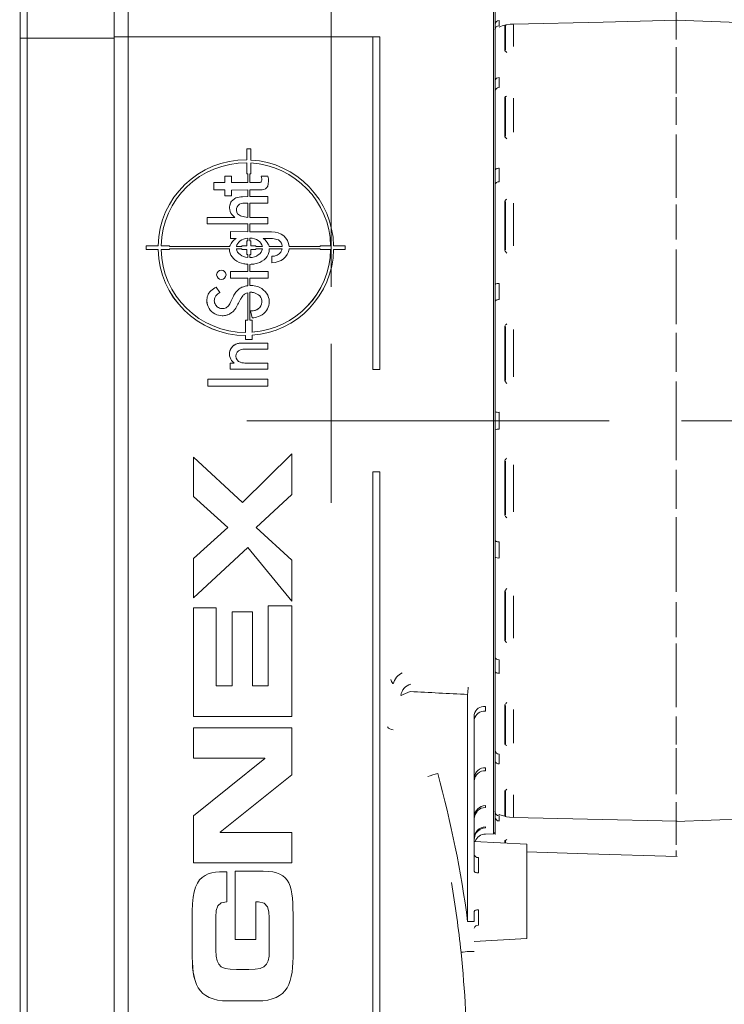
# Model space of a CAD drawing. Header units: millimetres. Extents: x 10 to 277, y 8 to 208.
# Tile 5 of 25: x 93 to 117, y 110 to 144. Entities that reach past the tile are written whole.
import ezdxf

# ---------------------------------------------------------------- set-up
doc = ezdxf.new("R2010")
doc.units = ezdxf.units.MM
doc.linetypes.add('CENTERX2', pattern=[20.32, 12.7, -2.54, 2.54, -2.54])
doc.styles.add('SLDTEXTSTYLE0', font='TXT', dxfattribs={"width": 0.75})
doc.dimstyles.new('SLDDIMSTYLE0', dxfattribs={"dimtxt": 1.5, "dimasz": 3, "dimexe": 0, "dimexo": 0.0625, "dimgap": 0.375, "dimtad": 0, "dimtih": 1, "dimtoh": 1, "dimdec": 1, "dimlfac": 2, "dimrnd": 1e-09, "dimzin": 12, "dimdsep": 46, "dimtxsty": 'SLDTEXTSTYLE0', "dimsah": 1, "dimcen": 0.09, "dimadec": 0, "dimazin": 0, "dimtfac": 1, "dimtdec": 1, "dimtofl": 0, "dimtmove": 0, "dimatfit": 3, "dimfxl": 1, "dimtolj": 1, "dimtzin": 12, "dimarcsym": 0})

# ---------------------------------------------------------------- blocks, each defined once
blk = doc.blocks.new('*D23')
at = {"color": 7, "linetype": 'Continuous', "lineweight": 0}
for p, q in [((92.646, 145.554), (92.646, 159.235)), ((103.546, 134.839), (103.546, 159.235)), ((112.9, 158.747), (112.9, 156.723)), ((112.9, 158.747), (113.205, 158.747)), ((116.888, 158.747), (116.584, 158.747)), ((116.888, 158.747), (116.888, 156.723)), ((92.646, 157.735), (103.546, 157.735)), ((103.546, 157.735), (107.359, 157.735)), ((112.9, 156.723), (113.205, 156.723)), ((116.888, 156.723), (116.584, 156.723))]:
    blk.add_line(p, q, dxfattribs=at)
for points in [[(92.646, 157.735), (95.646, 157.227), (95.646, 158.243)], [(103.546, 157.735), (100.546, 158.243), (100.546, 157.227)]]:
    blk.add_solid(points, dxfattribs=at)
at = {"color": 7, "linetype": 'Continuous', "lineweight": 0, "char_height": 1.5, "attachment_point": 1, "style": 'SLDTEXTSTYLE0'}
for s, insert in [('21.8', (108.413, 158.478)), ('.86', (113.509, 158.478))]:
    blk.add_mtext(s, dxfattribs=dict(at, insert=insert))
blk = doc.blocks.new('*D25')
at = {"color": 7, "linetype": 'Continuous', "lineweight": 0}
for p, q in [((93.934, 145.599), (81.797, 145.599)), ((83.297, 145.599), (83.297, 119.131)), ((83.243, 118.953), (83.243, 116.929)), ((83.243, 118.953), (83.547, 118.953)), ((88.339, 118.953), (88.034, 118.953)), ((88.339, 118.953), (88.339, 116.929)), ((83.243, 116.929), (83.547, 116.929)), ((83.297, 91.065), (83.297, 116.75)), ((88.339, 116.929), (88.034, 116.929)), ((93.934, 91.065), (81.797, 91.065))]:
    blk.add_line(p, q, dxfattribs=at)
for points in [[(83.297, 145.599), (82.789, 142.599), (83.805, 142.599)], [(83.297, 91.065), (83.805, 94.065), (82.789, 94.065)]]:
    blk.add_solid(points, dxfattribs=at)
at = {"color": 7, "linetype": 'Continuous', "lineweight": 0, "char_height": 1.5, "attachment_point": 1, "style": 'SLDTEXTSTYLE0'}
for s, insert in [('109.1', (77.647, 118.684)), ('4.29', (83.851, 118.684))]:
    blk.add_mtext(s, dxfattribs=dict(at, insert=insert))
blk = doc.blocks.new('*D26')
at = {"color": 7, "linetype": 'Continuous', "lineweight": 0}
for p, q in [((92.646, 145.554), (92.646, 165.866)), ((134.353, 144.782), (134.353, 165.866)), ((115.886, 165.378), (115.886, 163.354)), ((115.886, 165.378), (116.19, 165.378)), ((120.982, 165.378), (120.677, 165.378)), ((120.982, 165.378), (120.982, 163.354)), ((92.646, 164.366), (110.344, 164.366)), ((134.353, 164.366), (122.644, 164.366)), ((115.886, 163.354), (116.19, 163.354)), ((120.982, 163.354), (120.677, 163.354))]:
    blk.add_line(p, q, dxfattribs=at)
for points in [[(92.646, 164.366), (95.646, 163.858), (95.646, 164.874)], [(134.353, 164.366), (131.353, 164.874), (131.353, 163.858)]]:
    blk.add_solid(points, dxfattribs=at)
at = {"color": 7, "linetype": 'Continuous', "lineweight": 0, "char_height": 1.5, "attachment_point": 1, "style": 'SLDTEXTSTYLE0'}
for s, insert in [('83.4', (111.398, 165.109)), ('3.28', (116.494, 165.109))]:
    blk.add_mtext(s, dxfattribs=dict(at, insert=insert))

msp = doc.modelspace()

# ---------------------------------------------------------------- linework, layer by layer
at = {"color": 7, "linetype": 'Continuous', "lineweight": 15}
for p, q in [((92.891, 145.492), (92.891, 143.554)), ((95.934, 143.554), (95.934, 145.599)), ((96.434, 143.6), (96.434, 145.638)), ((92.646, 143.554), (92.646, 145.239)), ((115.64, 144.145), (115.64, 145.009)), ((109.241, 115.658), (109.241, 144.617)), ((109.29, 144.035), (109.29, 144.648)), ((109.29, 143.841), (109.29, 144.035)), ((109.437, 144.171), (109.437, 143.988)), ((109.633, 143.993), (109.633, 143.112)), ((109.674, 144.018), (109.651, 144.012)), ((109.656, 143.131), (109.656, 143.998)), ((109.94, 144.019), (109.94, 143.259)), ((115.64, 144.136), (115.64, 143.51)), ((109.29, 142.061), (109.29, 143.841)), ((92.891, 143.554), (92.646, 143.554)), ((92.646, 93.11), (92.646, 143.554)), ((92.891, 143.554), (92.891, 93.11)), ((92.891, 143.554), (95.934, 143.554)), ((95.934, 143.6), (96.434, 143.6)), ((95.934, 93.11), (95.934, 143.554)), ((105.008, 143.6), (96.434, 143.6)), ((96.434, 143.6), (96.434, 93.064)), ((105.008, 131.931), (105.008, 143.6)), ((105.008, 143.6), (105.25, 143.6)), ((105.25, 143.6), (105.25, 131.931)), ((115.64, 141.617), (115.64, 143.235)), ((109.29, 141.693), (109.29, 142.061)), ((109.437, 142.171), (109.437, 141.824)), ((109.29, 138.921), (109.29, 141.693)), ((109.633, 141.47), (109.633, 140.098)), ((109.656, 140.118), (109.656, 141.469)), ((109.94, 141.445), (109.94, 140.26)), ((115.64, 141.486), (115.64, 140.511)), ((115.64, 137.953), (115.64, 140.179)), ((100.588, 139.286), (100.588, 139.675)), ((100.588, 139.286), (100.588, 139.675)), ((100.588, 139.675), (100.732, 139.675)), ((100.588, 139.675), (100.588, 139.675)), ((100.732, 139.281), (100.732, 139.675)), ((100.556, 139.287), (100.555, 139.287)), ((100.588, 138.799), (100.588, 139.181)), ((100.588, 139.181), (100.588, 139.181)), ((100.588, 138.799), (100.588, 139.181)), ((100.732, 139.176), (100.732, 138.799)), ((100.62, 138.799), (100.588, 138.799)), ((100.588, 138.799), (100.588, 138.799)), ((100.62, 138.489), (100.62, 138.799)), ((100.62, 138.489), (100.62, 138.799)), ((100.732, 138.799), (100.7, 138.799)), ((100.7, 138.799), (100.7, 138.489)), ((109.29, 138.413), (109.29, 138.921)), ((109.437, 138.994), (109.437, 138.515)), ((99.434, 138.234), (99.434, 138.489)), ((99.434, 138.489), (99.824, 138.489)), ((99.434, 138.234), (99.434, 138.489)), ((99.434, 138.489), (99.434, 138.489)), ((99.824, 138.489), (99.824, 138.712)), ((99.824, 138.712), (100.055, 138.712)), ((99.824, 138.489), (99.824, 138.712)), ((99.824, 138.712), (99.824, 138.712)), ((100.055, 138.712), (100.055, 138.489)), ((100.055, 138.489), (100.62, 138.489)), ((100.7, 138.489), (101.034, 138.489)), ((101.083, 138.503), (101.083, 138.503)), ((101.098, 138.712), (101.097, 138.712)), ((101.098, 138.712), (101.329, 138.712)), ((101.107, 138.541), (101.107, 138.541)), ((99.824, 138.234), (99.434, 138.234)), ((99.434, 138.234), (99.434, 138.234)), ((99.824, 138.027), (99.824, 138.234)), ((99.824, 138.027), (99.824, 138.234)), ((100.62, 138.23), (100.055, 138.226)), ((100.055, 138.226), (100.055, 138.027)), ((100.62, 137.997), (100.62, 138.23)), ((100.62, 137.997), (100.62, 138.23)), ((101.13, 138.234), (100.7, 138.231)), ((100.7, 138.231), (100.7, 137.997)), ((109.29, 134.92), (109.29, 138.413)), ((100.055, 138.027), (99.824, 138.027)), ((99.824, 138.027), (99.824, 138.027)), ((100.084, 137.862), (100.083, 137.862)), ((100.206, 137.953), (100.206, 137.953)), ((100.62, 137.997), (100.437, 137.995)), ((100.62, 137.997), (100.437, 137.995)), ((100.437, 137.995), (100.437, 137.995)), ((100.62, 137.764), (100.453, 137.764)), ((100.62, 137.997), (100.62, 137.997)), ((100.62, 137.27), (100.62, 137.764)), ((100.62, 137.27), (100.62, 137.764)), ((101.329, 138.003), (100.7, 137.997)), ((101.328, 138.003), (100.7, 137.997)), ((101.329, 137.764), (100.7, 137.764)), ((100.7, 137.764), (100.7, 137.27)), ((101.329, 138.003), (101.328, 138.003)), ((101.329, 137.764), (101.329, 138.003)), ((109.633, 137.838), (109.633, 136.108)), ((109.656, 136.128), (109.656, 137.83)), ((109.94, 137.764), (109.94, 136.27)), ((99.993, 137.543), (99.993, 137.543)), ((100.001, 137.727), (100.001, 137.727)), ((115.64, 137.726), (115.64, 136.496)), ((99.203, 137.27), (99.203, 137.039)), ((99.204, 137.27), (99.203, 137.27)), ((99.204, 137.27), (99.204, 137.039)), ((100.169, 137.27), (99.204, 137.27)), ((100.109, 137.322), (100.109, 137.322)), ((101.329, 137.27), (100.7, 137.27)), ((101.329, 137.039), (101.329, 137.27)), ((99.204, 137.039), (99.203, 137.039)), ((99.204, 137.039), (100.62, 137.039)), ((100.023, 136.53), (100.023, 136.769)), ((100.023, 136.769), (100.62, 136.768)), ((100.023, 136.53), (100.023, 136.769)), ((100.023, 136.769), (100.023, 136.769)), ((100.62, 136.768), (100.62, 137.039)), ((100.62, 136.768), (100.62, 137.039)), ((100.7, 137.039), (101.329, 137.039)), ((100.7, 137.039), (100.7, 136.767)), ((100.7, 136.767), (101.385, 136.766)), ((101.385, 136.766), (101.458, 136.764)), ((100.214, 136.53), (100.023, 136.53)), ((100.023, 136.53), (100.023, 136.53)), ((100.588, 136.275), (100.588, 136.45)), ((100.588, 136.45), (100.62, 136.45)), ((100.588, 136.275), (100.588, 136.45)), ((100.588, 136.45), (100.588, 136.45)), ((100.62, 136.45), (100.62, 136.543)), ((100.62, 136.45), (100.62, 136.543)), ((100.7, 136.546), (100.7, 136.45)), ((100.7, 136.45), (100.732, 136.45)), ((100.732, 136.45), (100.732, 136.275)), ((101.439, 136.529), (101.161, 136.53)), ((101.438, 136.529), (101.161, 136.53)), ((101.439, 136.529), (101.438, 136.529)), ((101.647, 136.498), (101.647, 136.498)), ((101.802, 136.369), (101.802, 136.369)), ((97.063, 136.139), (97.063, 136.275)), ((97.063, 136.139), (97.063, 136.275)), ((97.063, 136.275), (97.479, 136.275)), ((97.063, 136.275), (97.063, 136.275)), ((97.479, 136.139), (97.063, 136.139)), ((97.063, 136.139), (97.063, 136.139)), ((97.584, 136.275), (97.875, 136.275)), ((97.875, 136.139), (97.584, 136.139)), ((97.875, 136.275), (97.875, 136.251)), ((97.875, 136.251), (99.996, 136.251)), ((97.875, 136.163), (97.875, 136.139)), ((99.984, 136.163), (97.875, 136.163)), ((100.005, 136.282), (100.004, 136.282)), ((100.413, 136.163), (100.225, 136.163)), ((100.227, 136.251), (100.413, 136.251)), ((100.413, 136.275), (100.413, 136.251)), ((100.588, 136.275), (100.413, 136.275)), ((100.413, 136.275), (100.413, 136.251)), ((100.413, 136.275), (100.413, 136.275)), ((100.413, 136.163), (100.413, 136.139)), ((100.413, 136.163), (100.413, 136.139)), ((100.413, 136.139), (100.588, 136.139)), ((100.413, 136.139), (100.413, 136.139)), ((100.588, 135.964), (100.588, 136.139)), ((100.588, 135.964), (100.588, 136.139)), ((100.907, 136.275), (100.732, 136.275)), ((100.732, 136.139), (100.907, 136.139)), ((100.732, 136.139), (100.732, 135.964)), ((100.907, 136.251), (100.907, 136.275)), ((100.907, 136.251), (101.133, 136.251)), ((101.134, 136.163), (100.907, 136.163)), ((100.907, 136.139), (100.907, 136.163)), ((101.368, 136.251), (101.83, 136.251)), ((101.824, 136.163), (101.378, 136.163)), ((101.784, 136.054), (101.784, 136.054)), ((103.159, 136.163), (102.071, 136.163)), ((102.074, 136.251), (103.159, 136.251)), ((103.159, 136.251), (103.159, 136.275)), ((103.159, 136.275), (103.527, 136.275)), ((103.159, 136.251), (103.159, 136.275)), ((103.159, 136.275), (103.159, 136.275)), ((103.159, 136.139), (103.159, 136.163)), ((103.159, 136.139), (103.159, 136.163)), ((103.527, 136.139), (103.159, 136.139)), ((103.159, 136.139), (103.159, 136.139)), ((103.632, 136.275), (104.042, 136.275)), ((104.042, 136.139), (103.632, 136.139)), ((104.042, 136.275), (104.042, 136.139)), ((115.64, 133.523), (115.64, 136.14)), ((100.006, 136.014), (100.005, 136.014)), ((100.175, 135.781), (100.174, 135.781)), ((100.62, 135.964), (100.588, 135.964)), ((100.588, 135.964), (100.588, 135.964)), ((100.62, 135.864), (100.62, 135.964)), ((100.62, 135.864), (100.62, 135.964)), ((100.732, 135.964), (100.7, 135.964)), ((100.7, 135.964), (100.7, 135.861)), ((101.471, 135.678), (101.471, 135.909)), ((101.472, 135.909), (101.471, 135.909)), ((101.472, 135.678), (101.472, 135.909)), ((99.696, 135.42), (99.696, 135.42)), ((100.015, 135.136), (100.015, 135.375)), ((100.015, 135.375), (100.62, 135.375)), ((100.015, 135.136), (100.015, 135.375)), ((100.015, 135.375), (100.015, 135.375)), ((100.483, 135.641), (100.483, 135.641)), ((100.62, 135.375), (100.62, 135.624)), ((100.62, 135.375), (100.62, 135.624)), ((100.62, 135.624), (100.62, 135.624)), ((100.7, 135.622), (100.7, 135.375)), ((100.7, 135.375), (101.337, 135.375)), ((101.337, 135.375), (101.337, 135.136)), ((101.472, 135.678), (101.471, 135.678)), ((99.696, 135.091), (99.696, 135.091)), ((100.62, 135.136), (100.015, 135.136)), ((100.015, 135.136), (100.015, 135.136)), ((100.62, 134.874), (100.62, 135.136)), ((100.62, 134.874), (100.62, 135.136)), ((101.337, 135.136), (100.7, 135.136)), ((100.7, 135.136), (100.7, 134.88)), ((99.328, 134.694), (99.328, 134.694)), ((99.514, 134.826), (99.649, 134.634)), ((99.514, 134.826), (99.514, 134.826)), ((100.297, 134.739), (100.297, 134.739)), ((100.415, 134.817), (100.414, 134.817)), ((100.533, 134.857), (100.532, 134.857)), ((100.62, 134.874), (100.62, 134.874)), ((109.29, 134.323), (109.29, 134.92)), ((109.437, 134.949), (109.437, 134.386)), ((99.188, 134.348), (99.187, 134.348)), ((99.22, 134.527), (99.219, 134.527)), ((100.101, 134.463), (100.101, 134.463)), ((100.183, 134.611), (100.182, 134.611)), ((100.62, 133.663), (100.62, 134.628)), ((100.62, 133.663), (100.62, 134.627)), ((100.7, 134.642), (100.7, 133.663)), ((100.858, 134.622), (100.858, 134.622)), ((101.042, 134.515), (101.042, 134.515)), ((109.29, 130.451), (109.29, 134.323)), ((99.266, 134.077), (99.266, 134.077)), ((99.795, 134.078), (99.795, 134.078)), ((99.92, 134.141), (99.92, 134.141)), ((100.008, 134.267), (100.008, 134.267)), ((100.724, 133.989), (100.723, 133.989)), ((100.779, 133.743), (100.723, 133.989)), ((100.779, 133.743), (100.724, 133.989)), ((100.989, 134.067), (100.989, 134.067)), ((101.116, 134.292), (101.116, 134.292)), ((99.473, 133.882), (99.473, 133.882)), ((99.725, 133.822), (99.725, 133.822)), ((99.736, 133.822), (99.736, 133.822)), ((100.548, 133.233), (100.548, 133.663)), ((100.549, 133.663), (100.548, 133.663)), ((100.549, 133.233), (100.549, 133.663)), ((100.549, 133.663), (100.62, 133.663)), ((100.7, 133.663), (100.772, 133.663)), ((100.772, 133.663), (100.772, 133.241)), ((100.779, 133.743), (100.779, 133.743)), ((109.633, 133.452), (109.633, 131.534)), ((109.656, 131.551), (109.656, 133.439)), ((109.94, 133.336), (109.94, 131.681)), ((100.548, 132.986), (100.548, 133.128)), ((100.549, 133.128), (100.548, 133.128)), ((100.549, 132.986), (100.548, 132.986)), ((100.549, 132.986), (100.549, 133.128)), ((100.772, 132.986), (100.549, 132.986)), ((100.772, 133.135), (100.772, 132.986)), ((115.64, 133.222), (115.64, 131.859)), ((100.364, 132.858), (100.364, 132.858)), ((101.326, 132.857), (100.381, 132.857)), ((101.326, 132.649), (100.526, 132.649)), ((101.326, 132.857), (101.326, 132.649)), ((100.004, 131.944), (100.004, 132.162)), ((100.004, 131.944), (100.004, 132.162)), ((100.004, 132.162), (100.144, 132.162)), ((100.004, 132.162), (100.004, 132.162)), ((101.326, 131.944), (100.004, 131.944)), ((100.004, 131.944), (100.004, 131.944)), ((100.547, 132.161), (100.573, 132.162)), ((101.326, 132.162), (100.573, 132.162)), ((100.573, 132.162), (100.573, 132.162)), ((101.326, 131.944), (101.326, 132.162)), ((105.008, 131.931), (105.25, 131.931)), ((99.219, 131.354), (99.219, 131.6)), ((99.22, 131.6), (99.219, 131.6)), ((99.22, 131.354), (99.22, 131.6)), ((101.329, 131.6), (99.22, 131.6)), ((101.329, 131.6), (101.329, 131.354)), ((99.22, 131.354), (99.219, 131.354)), ((99.22, 131.354), (101.329, 131.354)), ((115.64, 128.762), (115.64, 131.514)), ((109.29, 129.824), (109.29, 130.451)), ((109.437, 130.434), (109.437, 129.842)), ((109.29, 125.952), (109.29, 129.824)), ((98.715, 128.863), (98.715, 127.481)), ((98.716, 128.863), (98.715, 128.863)), ((98.716, 128.863), (98.716, 127.481)), ((100.438, 127.274), (98.716, 128.863)), ((102.17, 128.983), (100.438, 127.274)), ((102.171, 128.983), (100.438, 127.274)), ((102.171, 128.983), (102.17, 128.983)), ((102.171, 127.548), (102.171, 128.983)), ((109.633, 128.741), (109.633, 126.824)), ((109.656, 126.837), (109.656, 128.724)), ((109.94, 128.595), (109.94, 126.94)), ((105.008, 93.064), (105.008, 128.345)), ((105.008, 128.345), (105.25, 128.345)), ((105.25, 128.345), (105.25, 93.064)), ((115.64, 128.416), (115.64, 127.053)), ((98.715, 127.481), (99.923, 126.398)), ((98.716, 127.481), (98.715, 127.481)), ((98.716, 127.481), (99.923, 126.398)), ((100.916, 126.398), (102.171, 127.548)), ((115.64, 124.136), (115.64, 126.753)), ((99.923, 126.398), (98.715, 125.314)), ((99.923, 126.398), (98.716, 125.314)), ((99.923, 126.398), (99.923, 126.398)), ((102.171, 125.247), (100.916, 126.398)), ((98.716, 123.932), (100.629, 125.697)), ((100.629, 125.697), (102.17, 123.812)), ((100.629, 125.697), (102.171, 123.812)), ((109.29, 125.355), (109.29, 125.952)), ((109.437, 125.889), (109.437, 125.326)), ((109.29, 121.863), (109.29, 125.355)), ((98.715, 125.314), (98.715, 123.932)), ((98.716, 125.314), (98.715, 125.314)), ((98.716, 125.314), (98.716, 123.932)), ((102.171, 123.812), (102.171, 125.247)), ((109.633, 124.167), (109.633, 122.438)), ((109.656, 122.445), (109.656, 124.148)), ((109.94, 124.005), (109.94, 122.512)), ((98.716, 123.932), (98.715, 123.932)), ((101.34, 123.646), (101.34, 120.839)), ((101.34, 123.646), (101.34, 120.839)), ((102.171, 123.646), (101.34, 123.646)), ((101.34, 123.646), (101.34, 123.646)), ((102.171, 123.812), (102.17, 123.812)), ((102.171, 119.77), (102.171, 123.646)), ((115.64, 123.779), (115.64, 122.55)), ((98.715, 123.584), (98.715, 119.77)), ((98.716, 123.584), (98.715, 123.584)), ((98.716, 123.584), (98.716, 119.77)), ((99.517, 123.584), (98.716, 123.584)), ((99.517, 120.839), (99.517, 123.584)), ((100.071, 123.439), (100.071, 120.839)), ((100.071, 123.439), (100.071, 120.839)), ((100.787, 123.439), (100.071, 123.439)), ((100.071, 123.439), (100.071, 123.439)), ((100.787, 120.839), (100.787, 123.439)), ((115.64, 120.097), (115.64, 122.323)), ((109.29, 121.355), (109.29, 121.863)), ((109.437, 121.761), (109.437, 121.282)), ((109.29, 118.583), (109.29, 121.355)), ((100.071, 120.839), (99.517, 120.839)), ((101.34, 120.839), (100.787, 120.839)), ((108.331, 112.583), (108.331, 120.541)), ((109.633, 120.178), (109.633, 118.806)), ((109.656, 118.807), (109.656, 120.158)), ((108.563, 119.839), (108.563, 114.34)), ((108.955, 120.12), (108.955, 119.951)), ((109.94, 120.016), (109.94, 118.831)), ((98.716, 119.77), (98.715, 119.77)), ((98.716, 119.77), (102.171, 119.77)), ((115.64, 119.765), (115.64, 118.789)), ((98.715, 119.376), (98.715, 118.307)), ((98.716, 119.376), (98.715, 119.376)), ((98.716, 119.376), (98.716, 118.307)), ((102.171, 119.376), (98.716, 119.376)), ((102.171, 117.72), (102.171, 119.376)), ((109.29, 118.214), (109.29, 118.583)), ((109.437, 118.452), (109.437, 118.104)), ((115.64, 117.041), (115.64, 118.658)), ((98.716, 118.307), (98.715, 118.307)), ((101.225, 118.298), (98.715, 116.29)), ((98.716, 118.307), (101.226, 118.307)), ((101.226, 118.298), (98.716, 116.29)), ((101.225, 118.307), (101.225, 118.298)), ((101.226, 118.298), (101.225, 118.298)), ((101.226, 118.307), (101.226, 118.298)), ((109.29, 116.434), (109.29, 118.214)), ((108.955, 117.973), (108.955, 117.868)), ((99.661, 115.712), (102.171, 117.72)), ((109.633, 117.164), (109.633, 116.282)), ((109.656, 116.277), (109.656, 117.145)), ((109.94, 117.017), (109.94, 116.256)), ((115.64, 116.766), (115.64, 116.139)), ((115.64, 116.093), (132.7, 116.726)), ((108.955, 116.643), (108.955, 116.579)), ((109.29, 116.24), (109.29, 116.434)), ((98.715, 116.29), (98.715, 114.634)), ((98.716, 116.29), (98.715, 116.29)), ((98.716, 116.29), (98.716, 114.634)), ((109.29, 115.627), (109.29, 116.24)), ((109.437, 116.287), (109.437, 116.104)), ((115.64, 115.267), (115.64, 116.125)), ((99.661, 115.703), (99.661, 115.712)), ((102.171, 115.703), (99.661, 115.703)), ((102.171, 114.634), (102.171, 115.703)), ((108.955, 115.898), (108.955, 115.868)), ((108.955, 115.648), (109.241, 115.658)), ((110.404, 115.294), (108.563, 115.39)), ((108.955, 115.648), (108.955, 115.648)), ((109.29, 115.627), (109.29, 115.646)), ((109.633, 115.419), (109.633, 115.334)), ((109.656, 115.333), (109.656, 115.404)), ((110.404, 113.638), (110.404, 115.294)), ((115.64, 115.075), (115.64, 114.859)), ((98.716, 114.634), (98.715, 114.634)), ((98.716, 114.634), (102.171, 114.634)), ((108.707, 114.827), (108.707, 114.284)), ((99.359, 114.285), (99.237, 114.249)), ((99.359, 114.285), (99.237, 114.249)), ((99.491, 114.308), (99.359, 114.285)), ((99.492, 114.308), (99.359, 114.285)), ((99.359, 114.285), (99.359, 114.285)), ((99.633, 114.319), (99.491, 114.308)), ((99.492, 114.308), (99.491, 114.308)), ((99.634, 114.319), (99.492, 114.308)), ((99.784, 114.323), (99.633, 114.319)), ((99.634, 114.319), (99.633, 114.319)), ((99.785, 114.323), (99.634, 114.319)), ((99.785, 114.323), (99.784, 114.323)), ((99.894, 114.323), (99.785, 114.323)), ((99.894, 113.273), (99.894, 114.323)), ((100.185, 114.342), (100.185, 111.944)), ((100.186, 114.342), (100.185, 114.342)), ((100.186, 114.342), (100.186, 111.944)), ((101.168, 114.342), (100.186, 114.342)), ((101.344, 114.336), (101.168, 114.342)), ((101.498, 114.317), (101.344, 114.336)), ((101.633, 114.286), (101.498, 114.317)), ((101.75, 114.242), (101.633, 114.286)), ((98.936, 114.039), (98.859, 113.927)), ((98.936, 114.039), (98.859, 113.927)), ((99.024, 114.129), (98.936, 114.039)), ((99.025, 114.129), (98.936, 114.039)), ((98.936, 114.039), (98.936, 114.039)), ((99.125, 114.198), (99.024, 114.129)), ((99.025, 114.129), (99.024, 114.129)), ((99.125, 114.198), (99.025, 114.129)), ((99.237, 114.249), (99.125, 114.198)), ((99.237, 114.249), (99.125, 114.198)), ((99.125, 114.198), (99.125, 114.198)), ((99.237, 114.249), (99.237, 114.249)), ((101.85, 114.185), (101.75, 114.242)), ((101.934, 114.114), (101.85, 114.185)), ((102.004, 114.03), (101.934, 114.114)), ((102.061, 113.932), (102.004, 114.03)), ((102.107, 113.819), (102.061, 113.932)), ((98.744, 113.625), (98.707, 113.43)), ((98.745, 113.625), (98.708, 113.43)), ((98.795, 113.79), (98.744, 113.625)), ((98.745, 113.625), (98.744, 113.625)), ((98.795, 113.79), (98.745, 113.625)), ((98.859, 113.927), (98.795, 113.79)), ((98.859, 113.927), (98.795, 113.79)), ((98.795, 113.79), (98.795, 113.79)), ((98.859, 113.927), (98.859, 113.927)), ((102.142, 113.693), (102.107, 113.819)), ((102.168, 113.552), (102.142, 113.693)), ((110.404, 111.982), (110.404, 113.638)), ((98.707, 113.43), (98.685, 113.203)), ((98.708, 113.43), (98.685, 113.203)), ((98.708, 113.43), (98.707, 113.43)), ((99.689, 113.237), (99.894, 113.273)), ((100.901, 113.273), (101.001, 113.273)), ((100.901, 111.944), (100.901, 113.273)), ((101.001, 113.273), (101.201, 113.225)), ((101.001, 113.273), (101.201, 113.225)), ((102.186, 113.396), (102.168, 113.552)), ((102.199, 113.224), (102.186, 113.396)), ((98.685, 113.203), (98.677, 112.941)), ((98.677, 112.941), (98.677, 111.333)), ((98.678, 112.941), (98.677, 112.941)), ((98.685, 113.203), (98.678, 112.941)), ((98.678, 112.941), (98.678, 111.333)), ((98.685, 113.203), (98.685, 113.203)), ((99.508, 112.734), (99.52, 112.962)), ((99.52, 112.962), (99.572, 113.132)), ((99.572, 113.132), (99.689, 113.237)), ((101.201, 113.225), (101.315, 113.099)), ((101.201, 113.225), (101.315, 113.099)), ((101.201, 113.225), (101.201, 113.225)), ((101.315, 113.099), (101.366, 112.92)), ((101.315, 113.099), (101.367, 112.92)), ((101.315, 113.099), (101.315, 113.099)), ((101.366, 112.92), (101.378, 112.715)), ((101.367, 112.92), (101.366, 112.92)), ((101.367, 112.92), (101.378, 112.715)), ((102.206, 113.038), (102.199, 113.224)), ((102.209, 112.836), (102.206, 113.038)), ((108.563, 112.935), (108.563, 112.583)), ((108.707, 112.992), (108.707, 112.449)), ((99.508, 111.574), (99.508, 112.734)), ((101.378, 112.715), (101.378, 111.574)), ((101.378, 112.715), (101.378, 111.574)), ((101.378, 112.715), (101.378, 112.715)), ((102.21, 112.618), (102.209, 112.836)), ((102.21, 111.333), (102.21, 112.618)), ((108.563, 112.583), (108.331, 112.583)), ((100.186, 111.944), (100.185, 111.944)), ((100.186, 111.944), (100.901, 111.944)), ((108.563, 111.885), (110.404, 111.982)), ((99.517, 111.366), (99.508, 111.574)), ((101.378, 111.574), (101.369, 111.366)), ((101.378, 111.574), (101.37, 111.366)), ((101.378, 111.574), (101.378, 111.574)), ((98.677, 111.333), (98.681, 111.146)), ((98.678, 111.333), (98.677, 111.333)), ((98.678, 111.333), (98.681, 111.146)), ((99.547, 111.203), (99.517, 111.366)), ((99.605, 111.08), (99.547, 111.203)), ((101.339, 111.203), (101.281, 111.08)), ((101.339, 111.203), (101.281, 111.08)), ((101.369, 111.366), (101.339, 111.203)), ((101.37, 111.366), (101.339, 111.203)), ((101.339, 111.203), (101.339, 111.203)), ((101.37, 111.366), (101.369, 111.366)), ((102.206, 111.146), (102.21, 111.333)), ((98.681, 111.146), (98.691, 110.969)), ((98.681, 111.146), (98.692, 110.969)), ((98.681, 111.146), (98.681, 111.146)), ((98.691, 110.969), (98.71, 110.803)), ((98.692, 110.969), (98.691, 110.969)), ((98.692, 110.969), (98.711, 110.803)), ((99.696, 110.992), (99.605, 111.08)), ((99.827, 110.935), (99.696, 110.992)), ((100.002, 110.904), (99.827, 110.935)), ((100.228, 110.895), (100.002, 110.904)), ((100.658, 110.895), (100.228, 110.895)), ((100.884, 110.904), (100.657, 110.895)), ((100.884, 110.904), (100.658, 110.895)), ((101.059, 110.935), (100.884, 110.904)), ((101.06, 110.935), (100.884, 110.904)), ((100.884, 110.904), (100.884, 110.904)), ((101.19, 110.992), (101.059, 110.935)), ((101.06, 110.935), (101.059, 110.935)), ((101.19, 110.992), (101.06, 110.935)), ((101.281, 111.08), (101.19, 110.992)), ((101.281, 111.08), (101.19, 110.992)), ((101.19, 110.992), (101.19, 110.992)), ((101.281, 111.08), (101.281, 111.08)), ((102.177, 110.803), (102.196, 110.969)), ((102.196, 110.969), (102.206, 111.146)), ((98.71, 110.803), (98.738, 110.649)), ((98.711, 110.803), (98.71, 110.803)), ((98.711, 110.803), (98.739, 110.649)), ((98.738, 110.649), (98.777, 110.507)), ((98.739, 110.649), (98.738, 110.649)), ((98.739, 110.649), (98.777, 110.507)), ((98.777, 110.507), (98.826, 110.376)), ((98.777, 110.507), (98.826, 110.376)), ((98.777, 110.507), (98.777, 110.507)), ((102.061, 110.376), (102.11, 110.507)), ((102.11, 110.507), (102.148, 110.649)), ((102.148, 110.649), (102.177, 110.803)), ((98.826, 110.376), (98.887, 110.258)), ((98.826, 110.376), (98.888, 110.258)), ((98.826, 110.376), (98.826, 110.376)), ((98.887, 110.258), (98.962, 110.153)), ((98.888, 110.258), (98.887, 110.258)), ((98.888, 110.258), (98.962, 110.153)), ((98.962, 110.153), (99.05, 110.06)), ((98.962, 110.153), (99.051, 110.06)), ((98.962, 110.153), (98.962, 110.153)), ((101.836, 110.06), (101.925, 110.153)), ((101.925, 110.153), (101.999, 110.258)), ((101.999, 110.258), (102.061, 110.376)), ((99.05, 110.06), (99.154, 109.981)), ((99.051, 110.06), (99.05, 110.06)), ((99.051, 110.06), (99.154, 109.981)), ((99.154, 109.981), (99.273, 109.916)), ((99.154, 109.981), (99.273, 109.916)), ((99.154, 109.981), (99.154, 109.981)), ((99.273, 109.916), (99.409, 109.864)), ((99.273, 109.916), (99.409, 109.864)), ((99.273, 109.916), (99.273, 109.916)), ((99.409, 109.864), (99.563, 109.827)), ((99.409, 109.864), (99.563, 109.827)), ((99.409, 109.864), (99.409, 109.864)), ((99.563, 109.827), (99.735, 109.804)), ((99.563, 109.827), (99.736, 109.804)), ((99.563, 109.827), (99.563, 109.827)), ((99.735, 109.804), (99.927, 109.797)), ((99.736, 109.804), (99.735, 109.804)), ((99.736, 109.804), (99.928, 109.797)), ((99.928, 109.797), (99.927, 109.797)), ((99.928, 109.797), (100.959, 109.797)), ((100.959, 109.797), (101.151, 109.804)), ((101.151, 109.804), (101.323, 109.827)), ((101.323, 109.827), (101.477, 109.864)), ((101.477, 109.864), (101.613, 109.916)), ((101.613, 109.916), (101.733, 109.981)), ((101.733, 109.981), (101.836, 110.06))]:
    msp.add_line(p, q, dxfattribs=at)
at = {"color": 7, "linetype": 'CENTERX2', "lineweight": 0}
for p, q in [((103.546, 132.839), (103.546, 127.26)), ((100.586, 130.138), (136.512, 130.138))]:
    msp.add_line(p, q, dxfattribs=at)
at = {"color": 7, "linetype": 'Continuous', "lineweight": 15, "flags": 128}
for points in [[(109.703, 144.025), (109.678, 144.02), (109.671, 144.018)], [(109.943, 144.045), (109.822, 144.04), (109.691, 144.022)], [(115.678, 144.182), (113.082, 144.119), (109.943, 144.045)], [(132.7, 143.549), (127.747, 143.732), (115.64, 144.183)], [(109.437, 138.994), (109.408, 138.992), (109.38, 138.988), (109.355, 138.981), (109.333, 138.972), (109.314, 138.961), (109.301, 138.948), (109.292, 138.935), (109.29, 138.921)], [(100.739, 134.881), (100.725, 134.881), (100.7, 134.88)], [(109.437, 134.386), (109.408, 134.385), (109.38, 134.381), (109.355, 134.375), (109.333, 134.368), (109.314, 134.358), (109.301, 134.347), (109.292, 134.336), (109.29, 134.323)], [(109.437, 125.889), (109.408, 125.891), (109.38, 125.894), (109.355, 125.9), (109.333, 125.908), (109.314, 125.917), (109.301, 125.928), (109.292, 125.94), (109.29, 125.952)], [(109.437, 121.282), (109.408, 121.283), (109.38, 121.288), (109.355, 121.295), (109.333, 121.304), (109.314, 121.315), (109.301, 121.327), (109.292, 121.341), (109.29, 121.355)], [(108.563, 117.525), (108.563, 117.527), (108.582, 117.593), (108.58, 117.592)], [(108.563, 116.199), (108.594, 116.335), (108.643, 116.403), (108.661, 116.418), (108.659, 116.417)], [(109.43, 116.337), (109.429, 116.337), (109.457, 116.326), (109.547, 116.292), (109.671, 116.257), (109.698, 116.253)], [(109.671, 116.257), (109.687, 116.254), (109.694, 116.252)], [(109.691, 116.253), (109.798, 116.238), (109.943, 116.231)], [(109.943, 116.231), (112.537, 116.169), (115.678, 116.094)], [(110.404, 115.026), (112.536, 114.958), (115.676, 114.859)], [(108.563, 114.34), (108.566, 114.33), (108.574, 114.319), (108.587, 114.31), (108.605, 114.301), (108.626, 114.294), (108.651, 114.289), (108.679, 114.285), (108.707, 114.284)], [(108.563, 112.935), (108.566, 112.946), (108.574, 112.956), (108.587, 112.966), (108.605, 112.974), (108.626, 112.981), (108.651, 112.987), (108.679, 112.99), (108.707, 112.992)]]:
    msp.add_lwpolyline(points, dxfattribs=at)
at = {"color": 7, "linetype": 'Continuous', "lineweight": 15}
msp.add_circle((99.696, 135.256), 0.164, dxfattribs=at)
for centre, radius, start, end in [((109.433, 144.028), 0.143, 88.2917, 177.1498), ((109.438, 143.84), 0.149, 90.4457, 179.4605), ((109.806, 143.176), 0.85, 100.5326, 116.0627), ((109.687, 143.951), 0.0686, 103.7836, 142.5827), ((109.486, 142.867), 0.286, 41.1479, 59.0292), ((109.422, 142.038), 0.134, 83.384, 170.0715), ((109.43, 141.683), 0.141, 87.2997, 175.953), ((109.718, 141.426), 0.0954, 100.0297, 152.7489), ((107.472, 138.098), 2.945, 40.7914, 42.7819), ((100.556, 136.208), 3.078, 89.4082, 178.7579), ((100.557, 136.208), 3.078, 89.4082, 178.7579), ((100.557, 136.208), 2.973, 89.3867, 178.7134), ((100.554, 136.208), 2.974, 1.2875, 86.5878), ((100.555, 136.208), 3.078, 1.2423, 86.7044), ((100.555, 136.208), 2.974, 1.2875, 86.5878), ((101.041, 138.557), 0.0687, 264.6491, 308.2417), ((101.04, 138.557), 0.0687, 270.0018, 308.2401), ((101.006, 138.58), 0.109, 315.3148, 338.9879), ((101.005, 138.58), 0.109, 315.3155, 338.9882), ((100.778, 138.608), 0.336, 348.383, 17.9205), ((100.778, 138.608), 0.336, 348.383, 17.9208), ((100.723, 138.55), 0.627, 342.4599, 14.9403), ((109.419, 138.384), 0.132, 82.0139, 167.3488), ((101.112, 138.468), 0.234, 274.393, 333.0227), ((100.264, 137.658), 0.272, 131.535, 165.3103), ((100.263, 137.658), 0.272, 131.535, 165.3103), ((100.478, 137.459), 0.564, 118.8728, 134.4422), ((100.479, 137.459), 0.564, 118.8729, 134.4422), ((100.514, 136.921), 1.077, 94.0677, 106.5817), ((100.513, 136.921), 1.077, 94.0677, 106.5817), ((100.453, 137.533), 0.231, 90.0309, 215.9364), ((109.774, 137.771), 0.156, 117.92, 154.6934), ((100.311, 137.621), 0.328, 161.2028, 193.8548), ((100.312, 137.621), 0.328, 161.2027, 193.8549), ((100.331, 137.58), 0.34, 186.1988, 229.3211), ((100.331, 137.58), 0.34, 186.1988, 229.3212), ((100.519, 137.737), 0.583, 225.406, 233.1455), ((100.518, 137.737), 0.583, 225.4056, 233.1456), ((100.552, 137.682), 0.403, 224.846, 248.451), ((100.835, 139.196), 1.937, 257.149, 263.64), ((100.448, 136.118), 0.473, 119.6776, 159.7912), ((100.449, 136.118), 0.473, 119.6776, 159.7912), ((100.853, 136.067), 0.556, 28.0959, 56.3281), ((101.432, 135.762), 0.766, 73.7292, 89.5199), ((101.432, 135.762), 0.766, 73.7291, 89.5199), ((101.58, 136.259), 0.248, 26.3613, 74.2874), ((101.579, 136.259), 0.248, 26.3616, 74.2871), ((101.471, 136.23), 0.359, 3.3686, 22.8465), ((101.471, 136.23), 0.359, 3.3697, 22.8455), ((100.556, 136.206), 3.078, 181.241, 269.8521), ((100.557, 136.206), 3.078, 181.241, 269.8521), ((100.556, 136.206), 2.973, 181.2787, 269.8541), ((100.419, 136.151), 0.436, 178.3605, 198.3026), ((100.419, 136.151), 0.436, 178.3605, 198.3024), ((100.411, 136.15), 0.428, 162.0008, 166.3127), ((100.412, 136.15), 0.428, 162.0013, 166.3114), ((100.554, 136.206), 2.974, 274.1811, 358.7122), ((100.555, 136.206), 3.079, 274.0395, 358.7561), ((100.555, 136.206), 2.974, 274.1811, 358.7122), ((100.893, 136.157), 0.481, 308.5894, 346.2777), ((100.952, 136.162), 0.426, 12.0403, 23.0497), ((101.017, 136.153), 0.36, 342.2969, 1.6769), ((101.496, 136.264), 0.356, 266.0425, 323.8376), ((101.496, 136.264), 0.356, 270.0047, 323.8372), ((101.471, 136.23), 0.359, 330.6037, 349.3302), ((101.471, 136.23), 0.359, 330.603, 349.3305), ((110.293, 136.549), 0.794, 213.7187, 221.7634), ((100.501, 136.196), 0.528, 200.1237, 231.7723), ((100.501, 136.196), 0.528, 200.1238, 231.7723), ((100.626, 136.367), 0.74, 232.3971, 258.85), ((100.626, 136.367), 0.74, 232.3971, 258.85), ((100.768, 136.316), 0.683, 279.0136, 308.4814), ((99.696, 135.256), 0.164, 90.0234, 269.9766), ((100.68, 136.623), 1.001, 258.6564, 266.5924), ((100.679, 136.623), 1.001, 258.6564, 266.5924), ((100.62, 137.174), 1.554, 272.9506, 279.45), ((99.607, 134.393), 0.411, 132.9046, 160.9345), ((99.608, 134.393), 0.411, 132.9045, 160.9346), ((100.007, 133.932), 1.02, 118.8968, 131.7171), ((100.007, 133.932), 1.02, 118.8966, 131.7171), ((100.733, 134.236), 0.666, 130.9228, 145.7749), ((100.733, 134.236), 0.666, 130.9227, 145.7749), ((100.615, 134.387), 0.475, 115.0042, 132.1098), ((100.615, 134.387), 0.475, 115.0042, 132.1098), ((100.745, 134.038), 0.846, 104.5417, 112.9911), ((100.745, 134.038), 0.846, 104.5416, 112.9911), ((100.652, 134.471), 0.404, 94.5258, 107.1844), ((100.652, 134.471), 0.404, 94.526, 107.1843), ((100.739, 134.196), 0.685, 76.3269, 93.2881), ((100.763, 134.247), 0.631, 48.9427, 77.371), ((100.812, 134.284), 0.571, 18.5846, 50.2086), ((109.402, 134.738), 0.214, 80.6004, 121.6794), ((99.709, 134.348), 0.522, 159.8826, 180.0084), ((99.728, 134.357), 0.541, 180.9643, 211.1952), ((99.709, 134.348), 0.522, 159.8826, 180.0084), ((99.729, 134.357), 0.541, 180.9643, 211.1951), ((99.733, 134.352), 0.283, 166.855, 196.7504), ((99.716, 134.364), 0.263, 142.7801, 168.5042), ((99.981, 134.061), 0.662, 120.015, 135.7751), ((94.882, 136.828), 5.731, 333.454, 335.6201), ((94.881, 136.828), 5.731, 333.454, 335.6201), ((101.1, 134.01), 1.097, 146.7716, 155.6014), ((101.1, 134.01), 1.097, 146.7716, 155.6014), ((107.787, 130.505), 8.378, 152.2951, 153.6628), ((100.997, 134.068), 0.71, 141.0301, 152.1837), ((100.728, 134.278), 0.369, 121.9022, 140.0444), ((100.676, 134.37), 0.263, 102.2218, 122.8866), ((100.732, 134.245), 0.398, 71.4939, 94.5779), ((100.731, 134.245), 0.398, 71.4926, 90.0016), ((100.658, 134.067), 0.591, 49.3866, 70.161), ((100.657, 134.067), 0.591, 49.3867, 70.1609), ((100.819, 134.317), 0.298, 355.201, 41.6398), ((100.819, 134.317), 0.298, 355.2013, 41.6395), ((100.85, 134.31), 0.526, 346.2639, 17.214), ((99.704, 134.336), 0.509, 210.6559, 243.0221), ((99.704, 134.336), 0.509, 210.6558, 243.0221), ((99.751, 134.365), 0.304, 198.1463, 225.4638), ((99.739, 134.361), 0.292, 226.5783, 254.7431), ((99.731, 134.312), 0.242, 253.456, 285.4203), ((99.73, 134.311), 0.242, 269.9957, 285.4225), ((99.732, 134.359), 0.288, 282.7643, 310.808), ((99.731, 134.359), 0.288, 282.7643, 310.808), ((99.584, 134.469), 0.47, 315.6624, 334.5271), ((99.584, 134.469), 0.47, 315.6624, 334.5271), ((99.63, 134.469), 0.688, 311.0929, 321.8236), ((99.283, 134.703), 1.105, 323.3839, 334.1922), ((100.755, 134.375), 0.387, 265.3399, 307.1455), ((100.755, 134.375), 0.387, 270.0002, 307.1458), ((100.783, 134.379), 0.623, 288.6516, 317.3546), ((100.835, 134.302), 0.281, 303.1298, 357.8983), ((100.835, 134.302), 0.281, 303.13, 357.898), ((100.886, 134.292), 0.488, 316.7684, 347.3598), ((99.725, 134.379), 0.557, 243.1219, 270.4065), ((99.725, 134.379), 0.557, 243.122, 270.4064), ((99.736, 134.407), 0.585, 269.3068, 283.8793), ((99.766, 134.28), 0.454, 284.0625, 298.1508), ((99.718, 134.363), 0.55, 298.4617, 311.3961), ((100.747, 134.346), 0.604, 273.0992, 292.9427), ((109.86, 133.341), 0.252, 128.9179, 153.9382), ((100.364, 132.475), 0.383, 90.0332, 234.7704), ((100.365, 132.475), 0.383, 87.483, 234.7713), ((100.437, 132.407), 0.231, 108.0449, 251.9551), ((100.533, 132.009), 0.64, 90.6551, 105.1724), ((100.548, 132.819), 0.658, 253.9608, 272.2059), ((109.988, 131.729), 0.405, 208.68, 224.849), ((109.401, 130.755), 0.323, 249.7961, 276.3785), ((109.401, 129.521), 0.323, 83.6215, 110.2039), ((109.988, 128.547), 0.405, 135.151, 151.32), ((109.86, 126.935), 0.252, 206.0618, 231.0821), ((109.402, 125.538), 0.214, 238.3212, 279.3997), ((110.293, 123.727), 0.794, 138.2366, 146.2816), ((109.774, 122.505), 0.156, 205.3053, 242.0816), ((109.419, 121.891), 0.132, 192.6501, 277.9867), ((106.306, 120.763), 0.604, 116.9448, 165.2863), ((105.904, 121.104), 0.265, 187.3121, 222.9154), ((106.462, 120.443), 0.476, 105.6265, 171.8372), ((107.882, 116.632), 4.306, 111.3091, 115.9951), ((112.075, 120.369), 3.748, 173.3492, 177.3575), ((107.47, 122.18), 2.947, 317.2193, 319.2081), ((108.912, 119.766), 0.357, 83.0347, 168.1649), ((108.914, 119.595), 0.358, 83.3451, 168.7671), ((105.739, 119.569), 0.272, 216.7353, 264.8996), ((109.718, 118.849), 0.0953, 207.2495, 259.9721), ((109.43, 118.593), 0.141, 184.0465, 272.7012), ((109.422, 118.237), 0.134, 189.9283, 276.6162), ((108.201, 114.094), 3.786, 104.0459, 109.5066), ((69.73, 107.469), 38.938, 7.5464, 15.3347), ((108.937, 117.598), 0.375, 87.2084, 174.7966), ((108.938, 117.492), 0.377, 87.4222, 175.0714), ((109.486, 117.409), 0.286, 300.9708, 318.8523), ((108.955, 116.251), 0.392, 89.9416, 177.9849), ((108.956, 116.186), 0.393, 90.0725, 178.122), ((109.438, 116.436), 0.149, 180.5395, 269.554), ((109.433, 116.248), 0.143, 182.85, 271.7088), ((109.687, 116.324), 0.0686, 217.4171, 256.1805), ((108.965, 115.495), 0.403, 91.4832, 179.5206), ((108.966, 115.465), 0.403, 91.5454, 179.5792), ((108.892, 115.504), 0.322, 113.3085, 182.4706), ((109.239, 115.709), 0.0508, 272, 0), ((108.969, 115.242), 0.406, 92, 158.7954), ((108.969, 115.242), 0.406, 91.9996, 158.8302), ((109.626, 115.521), 0.102, 273.6752, 316.8676), ((108.692, 114.958), 0.132, 192.1419, 276.4943), ((69.764, 107.469), 38.545, 6.0024, 9.6746), ((108.692, 112.317), 0.132, 83.5055, 167.8582), ((109.038, 104.71), 6.855, 95.5138, 97.887), ((108.417, 109.624), 1.909, 85.626, 91.1323), ((69.764, 107.469), 38.545, 353.9976, 6.0024)]:
    msp.add_arc(centre, radius, start, end, dxfattribs=at)
for centre, major_axis, ratio, start_param, end_param in [((101.465, 136.221), (0.61, 0.008), 0.890709, 0.041355, 1.570728), ((100.68, 136.203), (0.458, 0), 0.748742, 1.701622, 3.001721), ((100.68, 136.203), (0.458, 0), 0.748742, 0.139872, 1.527279), ((100.68, 136.203), (0.458, 0), 0.748742, 0.139872, 1.527279), ((100.68, 136.203), (0.458, 0), 0.748742, 3.258027, 4.581564), ((100.68, 136.203), (0.458, 0), 0.748742, 4.755906, 6.166751), ((100.68, 136.203), (0.458, 0), 0.748742, 4.755906, 6.166751), ((101.465, 136.221), (0.61, 0.008), 0.890709, 4.712321, 6.16305), ((182.651, 130.138), (140.836, 0), 0.080217, 4.139569, 4.156491)]:
    msp.add_ellipse(centre, major_axis=major_axis, ratio=ratio, start_param=start_param, end_param=end_param, dxfattribs=at)

# ---------------------------------------------------------------- dimensions: what is measured, and where the dimension line sits
at = {"color": 7, "linetype": 'Continuous', "lineweight": 0}
for base, p1, p2, picture, middle in [((134.353, 164.366), (92.646, 143.554), (134.353, 142.782), '*D26', (116.494, 164.366)), ((92.646, 157.735), (103.546, 132.839), (92.646, 143.554), '*D23', (112.955, 157.735))]:
    dim = msp.add_linear_dim(base=base, p1=p1, p2=p2, dimstyle='SLDDIMSTYLE0', dxfattribs=at)
    dim.commit()
    dim.dimension.update_dxf_attribs({"geometry": picture, "text_midpoint": middle, "dimtype": 160})
dim = msp.add_linear_dim(base=(83.297, 91.065), p1=(95.934, 145.599), p2=(95.934, 91.065), angle=90, dimstyle='SLDDIMSTYLE0', dxfattribs=at)
dim.commit()
dim.dimension.update_dxf_attribs({"geometry": '*D25', "text_midpoint": (83.297, 117.941), "dimtype": 160})

doc.saveas('drawing.dxf')
